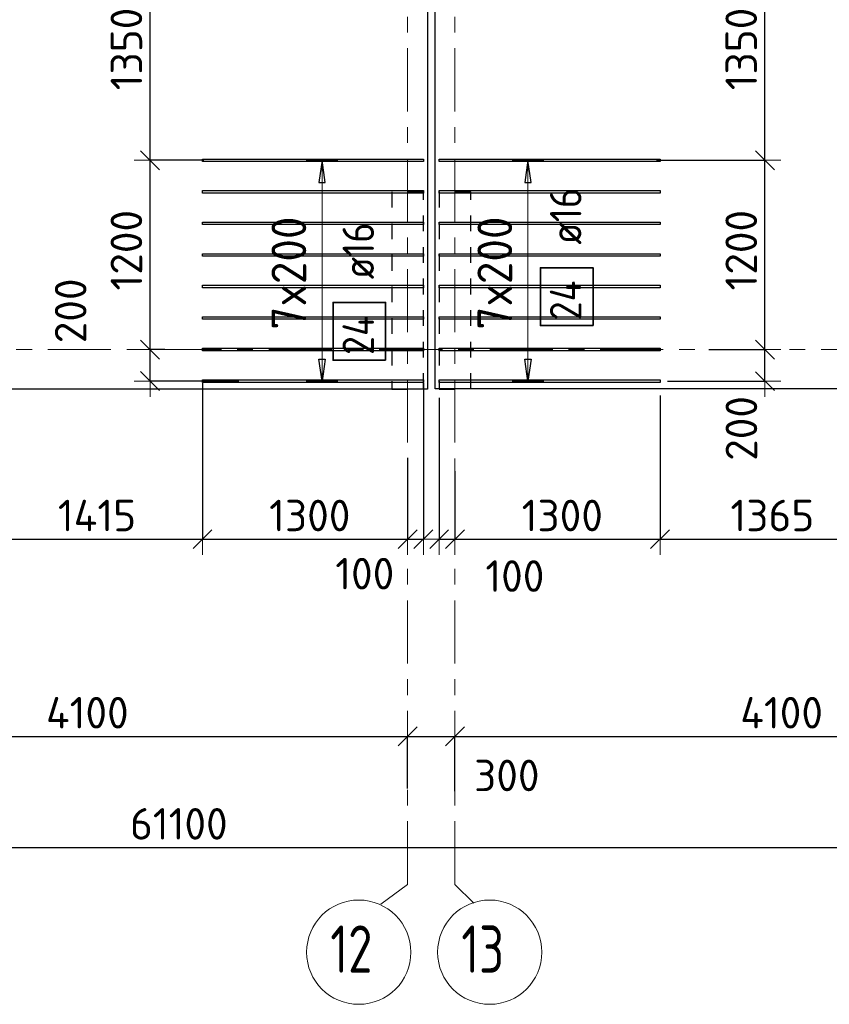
# Model space of a CAD drawing. Header units: metres. Extents: x -38 to 97, y -15 to 21.
# Tile 27 of 256: x 30 to 35, y -4 to 2. Entities that reach past the tile are written whole.
import ezdxf

# ---------------------------------------------------------------- set-up
doc = ezdxf.new("R2010")
doc.units = ezdxf.units.M
doc.header["$PDMODE"] = 65
for name, pattern in [('______11', [0.5, 0.4, -0.05, 0, -0.05]), ('______2', [0.0405, 0.03, -0.0105]), ('______5', [1.1, 0.8, -0.1, 0.1, -0.1])]:
    doc.linetypes.add(name, pattern=pattern)
for name, color, linetype, lineweight in [('XR$2$Осевая линия (1)', 7, '______5', 13), ('XR$2$Размерная линия (1)', 7, 'Continuous', 13), ('XR$6$Перекрытие (1)', 7, 'Continuous', 35), ('XR$6$Размерная линия (1)', 7, 'Continuous', 13)]:
    doc.layers.add(name, color=color, linetype=linetype, lineweight=lineweight)
doc.layers.add('XR$6$Арм.стержн.Доп. Арм верхн.зоны Х', color=7, linetype='Continuous', lineweight=35, true_color=0x8c8cff)
doc.layers.add('XR$7$Стена_ бетон несущ.', color=7, linetype='Continuous', lineweight=70, true_color=0xb4b496)
doc.styles.add('ISOCPEUR', font='txt')
doc.dimstyles.new('DIMSTYLE_3', dxfattribs={"dimtxt": 0.2, "dimasz": 0.2, "dimexe": 0, "dimexo": 0, "dimgap": 0.1, "dimtad": 2, "dimdec": 0, "dimlfac": 1000, "dimrnd": 5, "dimzin": 12, "dimdsep": 46, "dimtxsty": 'ISOCPEUR', "dimblk1": 'ALL_ML_STRICH', "dimblk2": 'ALL_ML_STRICH', "dimsah": 1, "dimcen": 0, "dimclrd": 7, "dimclre": 256, "dimclrt": 7, "dimadec": 0, "dimazin": 0, "dimtfac": 1, "dimtdec": 0, "dimtix": 1, "dimtmove": 2, "dimatfit": 3, "dimfxl": 0, "dimtzin": 0, "dimlwd": 0, "dimlwe": -3, "dimarcsym": 0})
doc.dimstyles.new('DIMSTYLE_36', dxfattribs={"dimtxt": 0.2, "dimasz": 0.2, "dimexe": 0, "dimexo": 0, "dimgap": 0.1, "dimtad": 2, "dimdec": 0, "dimlfac": 1000, "dimrnd": 5, "dimzin": 12, "dimdsep": 46, "dimtxsty": 'ISOCPEUR', "dimblk1": 'ALL_ML_STRICH', "dimblk2": 'ALL_ML_STRICH', "dimsah": 1, "dimcen": 0, "dimclrd": 7, "dimclre": 256, "dimclrt": 7, "dimadec": 0, "dimazin": 0, "dimtfac": 1, "dimtdec": 0, "dimtix": 1, "dimtmove": 2, "dimatfit": 3, "dimfxl": 0, "dimtvp": 1.2, "dimtzin": 0, "dimlwd": 0, "dimlwe": -3, "dimarcsym": 0})
doc.dimstyles.new('DIMSTYLE_37', dxfattribs={"dimtxt": 0.2, "dimasz": 0.2, "dimexe": 0, "dimexo": 0, "dimgap": 0.1, "dimtad": 0, "dimdec": 0, "dimlfac": 1000, "dimrnd": 5, "dimzin": 12, "dimdsep": 46, "dimtxsty": 'ISOCPEUR', "dimblk1": 'ALL_ML_STRICH', "dimblk2": 'ALL_ML_STRICH', "dimsah": 1, "dimcen": 0, "dimclrd": 7, "dimclre": 256, "dimclrt": 7, "dimadec": 0, "dimazin": 0, "dimtfac": 1, "dimtdec": 0, "dimtix": 1, "dimtmove": 2, "dimatfit": 3, "dimfxl": 0, "dimtvp": 1.2, "dimtzin": 0, "dimlwd": 0, "dimlwe": -3, "dimarcsym": 0})
doc.dimstyles.new('DIMSTYLE_4', dxfattribs={"dimtxt": 0.2, "dimasz": 0.2, "dimexe": 0, "dimexo": 0, "dimgap": 0.1, "dimtad": 0, "dimdec": 0, "dimlfac": 1000, "dimrnd": 5, "dimzin": 12, "dimdsep": 46, "dimtxsty": 'ISOCPEUR', "dimblk1": 'ALL_ML_STRICH', "dimblk2": 'ALL_ML_STRICH', "dimsah": 1, "dimcen": 0, "dimclrd": 7, "dimclre": 256, "dimclrt": 7, "dimadec": 0, "dimazin": 0, "dimtfac": 1, "dimtdec": 0, "dimtix": 1, "dimtmove": 2, "dimatfit": 3, "dimfxl": 0, "dimtvp": 1.2, "dimtzin": 0, "dimlwd": 0, "dimlwe": -3, "dimarcsym": 0})

# ---------------------------------------------------------------- blocks, each defined once
blk = doc.blocks.new('ALL_ML_STRICH')
at = {"color": 0, "linetype": 'ByBlock', "lineweight": -2}
for p, q in [((0, -0.5), (0, 0.5)), ((-1, 0), (0.5, 0)), ((-0.3, -0.3), (0.3, 0.3))]:
    blk.add_line(p, q, dxfattribs=at)
blk = doc.blocks.new('*D12')
at = {"layer": 'DEFPOINTS', "color": 7, "linetype": 'Continuous', "lineweight": 13, "transparency": 33554687}
for p in [(0.5, -3.1033), (0.5, -3.1563), (61.6, -3.1401)]:
    blk.add_point(p, dxfattribs=at)
at = {"layer": 'XR$2$Размерная линия (1)', "color": 9, "linetype": 'Continuous', "lineweight": -2, "true_color": 0xc7c7c7, "transparency": 33554687}
for p, q in [((0.5, -3.1233), (0.5, -3.1563)), ((61.6, -3.1563), (61.6, -3.1563))]:
    blk.add_line(p, q, dxfattribs=at)
at = {"layer": 'XR$2$Размерная линия (1)', "color": 7, "linetype": 'Continuous', "lineweight": -2, "transparency": 33554687}
blk.add_line((0.5, -3.1563), (61.6, -3.1563), dxfattribs=at)
at = {"layer": 'XR$2$Размерная линия (1)', "color": 7, "linetype": 'Continuous', "lineweight": 13, "transparency": 33554687, "xscale": 0.2, "yscale": 0.2, "zscale": 0.2, "rotation": 180}
blk.add_blockref('ALL_ML_STRICH', (0.5, -3.1563), dxfattribs=at)
at = {"layer": 'XR$2$Размерная линия (1)', "color": 7, "linetype": 'Continuous', "lineweight": 13, "transparency": 33554687, "xscale": 0.2, "yscale": 0.2, "zscale": 0.2}
blk.add_blockref('ALL_ML_STRICH', (61.6, -3.1563), dxfattribs=at)
at = {"layer": 'XR$2$Размерная линия (1)', "color": 7, "linetype": 'Continuous', "lineweight": 13, "transparency": 33554687, "insert": (31.1, -3.0063), "char_height": 0.2, "width": 1, "attachment_point": 5, "style": 'ISOCPEUR'}
blk.add_mtext('\\A1;{61100}', dxfattribs=at)
blk = doc.blocks.new('*D19')
at = {"layer": 'DEFPOINTS', "color": 7, "linetype": 'Continuous', "lineweight": 13, "transparency": 33554687}
for p in [(28.45, -2.452), (32.55, -2.8016), (28.45, -3.6233)]:
    blk.add_point(p, dxfattribs=at)
at = {"layer": 'XR$2$Размерная линия (1)', "color": 9, "linetype": 'Continuous', "lineweight": -2, "true_color": 0xc7c7c7, "transparency": 33554687}
for p, q in [((28.45, -3.6033), (28.45, -2.452)), ((32.55, -2.7816), (32.55, -2.452))]:
    blk.add_line(p, q, dxfattribs=at)
at = {"layer": 'XR$2$Размерная линия (1)', "color": 7, "linetype": 'Continuous', "lineweight": -2, "transparency": 33554687}
blk.add_line((28.45, -2.452), (32.55, -2.452), dxfattribs=at)
at = {"layer": 'XR$2$Размерная линия (1)', "color": 7, "linetype": 'Continuous', "lineweight": 13, "transparency": 33554687, "xscale": 0.2, "yscale": 0.2, "zscale": 0.2, "rotation": 180}
blk.add_blockref('ALL_ML_STRICH', (28.45, -2.452), dxfattribs=at)
at = {"layer": 'XR$2$Размерная линия (1)', "color": 7, "linetype": 'Continuous', "lineweight": 13, "transparency": 33554687, "xscale": 0.2, "yscale": 0.2, "zscale": 0.2}
blk.add_blockref('ALL_ML_STRICH', (32.55, -2.452), dxfattribs=at)
at = {"layer": 'XR$2$Размерная линия (1)', "color": 7, "linetype": 'Continuous', "lineweight": 13, "transparency": 33554687, "insert": (30.52, -2.302), "char_height": 0.2, "width": 0.8, "attachment_point": 5, "style": 'ISOCPEUR'}
blk.add_mtext('\\A1;{4100}', dxfattribs=at)
blk = doc.blocks.new('*D20')
at = {"layer": 'DEFPOINTS', "color": 7, "linetype": 'Continuous', "lineweight": 13, "transparency": 33554687}
for p in [(32.55, -2.452), (32.55, -2.8016), (32.85, -2.8182)]:
    blk.add_point(p, dxfattribs=at)
at = {"layer": 'XR$2$Размерная линия (1)', "color": 9, "linetype": 'Continuous', "lineweight": -2, "true_color": 0xc7c7c7, "transparency": 33554687}
for p, q in [((32.55, -2.7816), (32.55, -2.452)), ((32.85, -2.7982), (32.85, -2.452))]:
    blk.add_line(p, q, dxfattribs=at)
at = {"layer": 'XR$2$Размерная линия (1)', "color": 7, "linetype": 'Continuous', "lineweight": -2, "transparency": 33554687}
blk.add_line((32.55, -2.452), (32.85, -2.452), dxfattribs=at)
at = {"layer": 'XR$2$Размерная линия (1)', "color": 7, "linetype": 'Continuous', "lineweight": 13, "transparency": 33554687, "xscale": 0.2, "yscale": 0.2, "zscale": 0.2, "rotation": 180}
blk.add_blockref('ALL_ML_STRICH', (32.55, -2.452), dxfattribs=at)
at = {"layer": 'XR$2$Размерная линия (1)', "color": 7, "linetype": 'Continuous', "lineweight": 13, "transparency": 33554687, "xscale": 0.2, "yscale": 0.2, "zscale": 0.2}
blk.add_blockref('ALL_ML_STRICH', (32.85, -2.452), dxfattribs=at)
at = {"layer": 'XR$2$Размерная линия (1)', "color": 7, "linetype": 'Continuous', "lineweight": 13, "transparency": 33554687, "insert": (33.1784, -2.6996), "char_height": 0.2, "width": 0.6, "attachment_point": 5, "style": 'ISOCPEUR'}
blk.add_mtext('\\A1;{300}', dxfattribs=at)
blk = doc.blocks.new('*D21')
at = {"layer": 'DEFPOINTS', "color": 7, "linetype": 'Continuous', "lineweight": 13, "transparency": 33554687}
for p in [(36.95, -1.6172), (32.85, -2.452), (32.85, -2.8182)]:
    blk.add_point(p, dxfattribs=at)
at = {"layer": 'XR$2$Размерная линия (1)', "color": 9, "linetype": 'Continuous', "lineweight": -2, "true_color": 0xc7c7c7, "transparency": 33554687}
for p, q in [((36.95, -1.6372), (36.95, -2.452)), ((32.85, -2.7982), (32.85, -2.452))]:
    blk.add_line(p, q, dxfattribs=at)
at = {"layer": 'XR$2$Размерная линия (1)', "color": 7, "linetype": 'Continuous', "lineweight": -2, "transparency": 33554687}
blk.add_line((32.85, -2.452), (36.95, -2.452), dxfattribs=at)
at = {"layer": 'XR$2$Размерная линия (1)', "color": 7, "linetype": 'Continuous', "lineweight": 13, "transparency": 33554687, "xscale": 0.2, "yscale": 0.2, "zscale": 0.2, "rotation": 180}
blk.add_blockref('ALL_ML_STRICH', (32.85, -2.452), dxfattribs=at)
at = {"layer": 'XR$2$Размерная линия (1)', "color": 7, "linetype": 'Continuous', "lineweight": 13, "transparency": 33554687, "xscale": 0.2, "yscale": 0.2, "zscale": 0.2}
blk.add_blockref('ALL_ML_STRICH', (36.95, -2.452), dxfattribs=at)
at = {"layer": 'XR$2$Размерная линия (1)', "color": 7, "linetype": 'Continuous', "lineweight": 13, "transparency": 33554687, "insert": (34.92, -2.302), "char_height": 0.2, "width": 0.8, "attachment_point": 5, "style": 'ISOCPEUR'}
blk.add_mtext('\\A1;{4100}', dxfattribs=at)
blk = doc.blocks.new('*D1116')
at = {"layer": 'DEFPOINTS', "color": 7, "linetype": 'Continuous', "lineweight": 13, "transparency": 33554687}
for p in [(31.0307, 0), (30.9177, -0.1998), (31.4996, -0.1998)]:
    blk.add_point(p, dxfattribs=at)
at = {"layer": 'XR$6$Размерная линия (1)', "color": 9, "linetype": 'Continuous', "lineweight": -2, "true_color": 0xc7c7c7, "transparency": 33554687}
for p, q in [((31.0107, 0), (30.9177, 0)), ((31.4796, -0.1998), (30.9177, -0.1998))]:
    blk.add_line(p, q, dxfattribs=at)
at = {"layer": 'XR$6$Размерная линия (1)', "color": 7, "linetype": 'Continuous', "lineweight": -2, "transparency": 33554687}
blk.add_line((30.9177, -0.1998), (30.9177, 0), dxfattribs=at)
at = {"layer": 'XR$6$Размерная линия (1)', "color": 7, "linetype": 'Continuous', "lineweight": 13, "transparency": 33554687, "xscale": 0.2, "yscale": 0.2, "zscale": 0.2}
for p, rotation in [((30.9177, 0), 90), ((30.9177, -0.1998), 270)]:
    blk.add_blockref('ALL_ML_STRICH', p, dxfattribs=dict(at, rotation=rotation))
at = {"layer": 'XR$6$Размерная линия (1)', "color": 7, "linetype": 'Continuous', "lineweight": 13, "transparency": 33554687, "insert": (30.4143, 0.2454), "char_height": 0.2, "width": 0.6, "attachment_point": 5, "rotation": 90, "style": 'ISOCPEUR'}
blk.add_mtext('\\A1;{200}', dxfattribs=at)
blk = doc.blocks.new('*D1117')
at = {"layer": 'DEFPOINTS', "color": 7, "linetype": 'Continuous', "lineweight": 13, "transparency": 33554687}
for p in [(31.2784, 1.2), (30.9177, 0), (31.0307, 0)]:
    blk.add_point(p, dxfattribs=at)
at = {"layer": 'XR$6$Размерная линия (1)', "color": 9, "linetype": 'Continuous', "lineweight": -2, "true_color": 0xc7c7c7, "transparency": 33554687}
for p, q in [((31.2584, 1.2), (30.9177, 1.2)), ((31.0107, 0), (30.9177, 0))]:
    blk.add_line(p, q, dxfattribs=at)
at = {"layer": 'XR$6$Размерная линия (1)', "color": 7, "linetype": 'Continuous', "lineweight": -2, "transparency": 33554687}
blk.add_line((30.9177, 0), (30.9177, 1.2), dxfattribs=at)
at = {"layer": 'XR$6$Размерная линия (1)', "color": 7, "linetype": 'Continuous', "lineweight": 13, "transparency": 33554687, "xscale": 0.2, "yscale": 0.2, "zscale": 0.2}
for p, rotation in [((30.9177, 1.2), 90), ((30.9177, 0), 270)]:
    blk.add_blockref('ALL_ML_STRICH', p, dxfattribs=dict(at, rotation=rotation))
at = {"layer": 'XR$6$Размерная линия (1)', "color": 7, "linetype": 'Continuous', "lineweight": 13, "transparency": 33554687, "insert": (30.7677, 0.63), "char_height": 0.2, "width": 0.8, "attachment_point": 5, "rotation": 90, "style": 'ISOCPEUR'}
blk.add_mtext('\\A1;{1200}', dxfattribs=at)
blk = doc.blocks.new('*D1118')
at = {"layer": 'DEFPOINTS', "color": 7, "linetype": 'Continuous', "lineweight": 13, "transparency": 33554687}
for p in [(31.2924, 2.5508), (30.9177, 1.2), (31.2784, 1.2)]:
    blk.add_point(p, dxfattribs=at)
at = {"layer": 'XR$6$Размерная линия (1)', "color": 9, "linetype": 'Continuous', "lineweight": -2, "true_color": 0xc7c7c7, "transparency": 33554687}
for p, q in [((31.2724, 2.5508), (30.9177, 2.5508)), ((31.2584, 1.2), (30.9177, 1.2))]:
    blk.add_line(p, q, dxfattribs=at)
at = {"layer": 'XR$6$Размерная линия (1)', "color": 7, "linetype": 'Continuous', "lineweight": -2, "transparency": 33554687}
blk.add_line((30.9177, 1.2), (30.9177, 2.5508), dxfattribs=at)
at = {"layer": 'XR$6$Размерная линия (1)', "color": 7, "linetype": 'Continuous', "lineweight": 13, "transparency": 33554687, "xscale": 0.2, "yscale": 0.2, "zscale": 0.2}
for p, rotation in [((30.9177, 2.5508), 90), ((30.9177, 1.2), 270)]:
    blk.add_blockref('ALL_ML_STRICH', p, dxfattribs=dict(at, rotation=rotation))
at = {"layer": 'XR$6$Размерная линия (1)', "color": 7, "linetype": 'Continuous', "lineweight": 13, "transparency": 33554687, "insert": (30.7677, 1.9054), "char_height": 0.2, "width": 0.8, "attachment_point": 5, "rotation": 90, "style": 'ISOCPEUR'}
blk.add_mtext('\\A1;{1350}', dxfattribs=at)
blk = doc.blocks.new('*D1206')
at = {"layer": 'DEFPOINTS', "color": 7, "linetype": 'Continuous', "lineweight": 13, "transparency": 33554687}
for p in [(29.8329, -0.1598), (31.25, -0.192), (29.8329, -1.2018)]:
    blk.add_point(p, dxfattribs=at)
at = {"layer": 'XR$6$Размерная линия (1)', "color": 9, "linetype": 'Continuous', "lineweight": -2, "true_color": 0xc7c7c7, "transparency": 33554687}
for p, q in [((29.8329, -0.1798), (29.8329, -1.2018)), ((31.25, -0.212), (31.25, -1.2018))]:
    blk.add_line(p, q, dxfattribs=at)
at = {"layer": 'XR$6$Размерная линия (1)', "color": 7, "linetype": 'Continuous', "lineweight": -2, "transparency": 33554687}
blk.add_line((29.8329, -1.2018), (31.25, -1.2018), dxfattribs=at)
at = {"layer": 'XR$6$Размерная линия (1)', "color": 7, "linetype": 'Continuous', "lineweight": 13, "transparency": 33554687, "xscale": 0.2, "yscale": 0.2, "zscale": 0.2, "rotation": 180}
blk.add_blockref('ALL_ML_STRICH', (29.8329, -1.2018), dxfattribs=at)
at = {"layer": 'XR$6$Размерная линия (1)', "color": 7, "linetype": 'Continuous', "lineweight": 13, "transparency": 33554687, "xscale": 0.2, "yscale": 0.2, "zscale": 0.2}
blk.add_blockref('ALL_ML_STRICH', (31.25, -1.2018), dxfattribs=at)
at = {"layer": 'XR$6$Размерная линия (1)', "color": 7, "linetype": 'Continuous', "lineweight": 13, "transparency": 33554687, "insert": (30.5814, -1.0518), "char_height": 0.2, "width": 0.8, "attachment_point": 5, "style": 'ISOCPEUR'}
blk.add_mtext('\\A1;{1415}', dxfattribs=at)
blk = doc.blocks.new('*D1207')
at = {"layer": 'DEFPOINTS', "color": 7, "linetype": 'Continuous', "lineweight": 13, "transparency": 33554687}
for p in [(31.25, -0.192), (32.55, -0.6652), (31.25, -1.2018)]:
    blk.add_point(p, dxfattribs=at)
at = {"layer": 'XR$6$Размерная линия (1)', "color": 9, "linetype": 'Continuous', "lineweight": -2, "true_color": 0xc7c7c7, "transparency": 33554687}
for p, q in [((31.25, -0.212), (31.25, -1.2018)), ((32.55, -0.6852), (32.55, -1.2018))]:
    blk.add_line(p, q, dxfattribs=at)
at = {"layer": 'XR$6$Размерная линия (1)', "color": 7, "linetype": 'Continuous', "lineweight": -2, "transparency": 33554687}
blk.add_line((31.25, -1.2018), (32.55, -1.2018), dxfattribs=at)
at = {"layer": 'XR$6$Размерная линия (1)', "color": 7, "linetype": 'Continuous', "lineweight": 13, "transparency": 33554687, "xscale": 0.2, "yscale": 0.2, "zscale": 0.2, "rotation": 180}
blk.add_blockref('ALL_ML_STRICH', (31.25, -1.2018), dxfattribs=at)
at = {"layer": 'XR$6$Размерная линия (1)', "color": 7, "linetype": 'Continuous', "lineweight": 13, "transparency": 33554687, "xscale": 0.2, "yscale": 0.2, "zscale": 0.2}
blk.add_blockref('ALL_ML_STRICH', (32.55, -1.2018), dxfattribs=at)
at = {"layer": 'XR$6$Размерная линия (1)', "color": 7, "linetype": 'Continuous', "lineweight": 13, "transparency": 33554687, "insert": (31.93, -1.0518), "char_height": 0.2, "width": 0.8, "attachment_point": 5, "style": 'ISOCPEUR'}
blk.add_mtext('\\A1;{1300}', dxfattribs=at)
blk = doc.blocks.new('*D1208')
at = {"layer": 'DEFPOINTS', "color": 7, "linetype": 'Continuous', "lineweight": 13, "transparency": 33554687}
for p in [(32.65, -0.1928), (32.55, -0.6652), (32.55, -1.2018)]:
    blk.add_point(p, dxfattribs=at)
at = {"layer": 'XR$6$Размерная линия (1)', "color": 9, "linetype": 'Continuous', "lineweight": -2, "true_color": 0xc7c7c7, "transparency": 33554687}
for p, q in [((32.65, -0.2128), (32.65, -1.2018)), ((32.55, -0.6852), (32.55, -1.2018))]:
    blk.add_line(p, q, dxfattribs=at)
at = {"layer": 'XR$6$Размерная линия (1)', "color": 7, "linetype": 'Continuous', "lineweight": -2, "transparency": 33554687}
blk.add_line((32.55, -1.2018), (32.65, -1.2018), dxfattribs=at)
at = {"layer": 'XR$6$Размерная линия (1)', "color": 7, "linetype": 'Continuous', "lineweight": 13, "transparency": 33554687, "xscale": 0.2, "yscale": 0.2, "zscale": 0.2, "rotation": 180}
blk.add_blockref('ALL_ML_STRICH', (32.55, -1.2018), dxfattribs=at)
at = {"layer": 'XR$6$Размерная линия (1)', "color": 7, "linetype": 'Continuous', "lineweight": 13, "transparency": 33554687, "xscale": 0.2, "yscale": 0.2, "zscale": 0.2}
blk.add_blockref('ALL_ML_STRICH', (32.65, -1.2018), dxfattribs=at)
at = {"layer": 'XR$6$Размерная линия (1)', "color": 7, "linetype": 'Continuous', "lineweight": 13, "transparency": 33554687, "insert": (32.2784, -1.4202), "char_height": 0.2, "width": 0.6, "attachment_point": 5, "style": 'ISOCPEUR'}
blk.add_mtext('\\A1;{100}', dxfattribs=at)
blk = doc.blocks.new('*D1268')
at = {"layer": 'DEFPOINTS', "color": 7, "linetype": 'Continuous', "lineweight": 13, "transparency": 33554687}
for p in [(32.75, -0.2068), (32.85, -0.6711), (32.75, -1.2018)]:
    blk.add_point(p, dxfattribs=at)
at = {"layer": 'XR$6$Размерная линия (1)', "color": 9, "linetype": 'Continuous', "lineweight": -2, "true_color": 0xc7c7c7, "transparency": 33554687}
for p, q in [((32.75, -0.3068), (32.75, -1.2018)), ((32.85, -0.7711), (32.85, -1.2018))]:
    blk.add_line(p, q, dxfattribs=at)
at = {"layer": 'XR$6$Размерная линия (1)', "color": 7, "linetype": 'Continuous', "lineweight": -2, "transparency": 33554687}
blk.add_line((32.75, -1.2018), (32.85, -1.2018), dxfattribs=at)
at = {"layer": 'XR$6$Размерная линия (1)', "color": 7, "linetype": 'Continuous', "lineweight": 13, "transparency": 33554687, "xscale": 0.2, "yscale": 0.2, "zscale": 0.2, "rotation": 180}
blk.add_blockref('ALL_ML_STRICH', (32.75, -1.2018), dxfattribs=at)
at = {"layer": 'XR$6$Размерная линия (1)', "color": 7, "linetype": 'Continuous', "lineweight": 13, "transparency": 33554687, "xscale": 0.2, "yscale": 0.2, "zscale": 0.2}
blk.add_blockref('ALL_ML_STRICH', (32.85, -1.2018), dxfattribs=at)
at = {"layer": 'XR$6$Размерная линия (1)', "color": 7, "linetype": 'Continuous', "lineweight": 13, "transparency": 33554687, "insert": (33.2297, -1.4357), "char_height": 0.2, "width": 0.6, "attachment_point": 5, "style": 'ISOCPEUR'}
blk.add_mtext('\\A1;{100}', dxfattribs=at)
blk = doc.blocks.new('*D1269')
at = {"layer": 'DEFPOINTS', "color": 7, "linetype": 'Continuous', "lineweight": 13, "transparency": 33554687}
for p in [(34.15, -0.192), (32.85, -0.6711), (32.85, -1.2018)]:
    blk.add_point(p, dxfattribs=at)
at = {"layer": 'XR$6$Размерная линия (1)', "color": 9, "linetype": 'Continuous', "lineweight": -2, "true_color": 0xc7c7c7, "transparency": 33554687}
for p, q in [((34.15, -0.292), (34.15, -1.2018)), ((32.85, -0.7711), (32.85, -1.2018))]:
    blk.add_line(p, q, dxfattribs=at)
at = {"layer": 'XR$6$Размерная линия (1)', "color": 7, "linetype": 'Continuous', "lineweight": -2, "transparency": 33554687}
blk.add_line((32.85, -1.2018), (34.15, -1.2018), dxfattribs=at)
at = {"layer": 'XR$6$Размерная линия (1)', "color": 7, "linetype": 'Continuous', "lineweight": 13, "transparency": 33554687, "xscale": 0.2, "yscale": 0.2, "zscale": 0.2, "rotation": 180}
blk.add_blockref('ALL_ML_STRICH', (32.85, -1.2018), dxfattribs=at)
at = {"layer": 'XR$6$Размерная линия (1)', "color": 7, "linetype": 'Continuous', "lineweight": 13, "transparency": 33554687, "xscale": 0.2, "yscale": 0.2, "zscale": 0.2}
blk.add_blockref('ALL_ML_STRICH', (34.15, -1.2018), dxfattribs=at)
at = {"layer": 'XR$6$Размерная линия (1)', "color": 7, "linetype": 'Continuous', "lineweight": 13, "transparency": 33554687, "insert": (33.53, -1.0518), "char_height": 0.2, "width": 0.8, "attachment_point": 5, "style": 'ISOCPEUR'}
blk.add_mtext('\\A1;{1300}', dxfattribs=at)
blk = doc.blocks.new('*D1270')
at = {"layer": 'DEFPOINTS', "color": 7, "linetype": 'Continuous', "lineweight": 13, "transparency": 33554687}
for p in [(35.5129, -0.1274), (34.15, -0.192), (34.15, -1.2018)]:
    blk.add_point(p, dxfattribs=at)
at = {"layer": 'XR$6$Размерная линия (1)', "color": 9, "linetype": 'Continuous', "lineweight": -2, "true_color": 0xc7c7c7, "transparency": 33554687}
for p, q in [((35.5129, -0.2274), (35.5129, -1.2018)), ((34.15, -0.292), (34.15, -1.2018))]:
    blk.add_line(p, q, dxfattribs=at)
at = {"layer": 'XR$6$Размерная линия (1)', "color": 7, "linetype": 'Continuous', "lineweight": -2, "transparency": 33554687}
blk.add_line((34.15, -1.2018), (35.5129, -1.2018), dxfattribs=at)
at = {"layer": 'XR$6$Размерная линия (1)', "color": 7, "linetype": 'Continuous', "lineweight": 13, "transparency": 33554687, "xscale": 0.2, "yscale": 0.2, "zscale": 0.2, "rotation": 180}
blk.add_blockref('ALL_ML_STRICH', (34.15, -1.2018), dxfattribs=at)
at = {"layer": 'XR$6$Размерная линия (1)', "color": 7, "linetype": 'Continuous', "lineweight": 13, "transparency": 33554687, "xscale": 0.2, "yscale": 0.2, "zscale": 0.2}
blk.add_blockref('ALL_ML_STRICH', (35.5129, -1.2018), dxfattribs=at)
at = {"layer": 'XR$6$Размерная линия (1)', "color": 7, "linetype": 'Continuous', "lineweight": 13, "transparency": 33554687, "insert": (34.8614, -1.0518), "char_height": 0.2, "width": 0.8, "attachment_point": 5, "style": 'ISOCPEUR'}
blk.add_mtext('\\A1;{1365}', dxfattribs=at)
blk = doc.blocks.new('*D1291')
at = {"layer": 'DEFPOINTS', "color": 7, "linetype": 'Continuous', "lineweight": 13, "transparency": 33554687}
for p in [(34.3599, 0), (34.0974, -0.2), (34.8142, -0.2)]:
    blk.add_point(p, dxfattribs=at)
at = {"layer": 'XR$6$Размерная линия (1)', "color": 9, "linetype": 'Continuous', "lineweight": -2, "true_color": 0xc7c7c7, "transparency": 33554687}
for p, q in [((34.4599, 0), (34.8142, 0)), ((34.1974, -0.2), (34.8142, -0.2))]:
    blk.add_line(p, q, dxfattribs=at)
at = {"layer": 'XR$6$Размерная линия (1)', "color": 7, "linetype": 'Continuous', "lineweight": -2, "transparency": 33554687}
blk.add_line((34.8142, -0.2), (34.8142, 0), dxfattribs=at)
at = {"layer": 'XR$6$Размерная линия (1)', "color": 7, "linetype": 'Continuous', "lineweight": 13, "transparency": 33554687, "xscale": 0.2, "yscale": 0.2, "zscale": 0.2}
for p, rotation in [((34.8142, 0), 90), ((34.8142, -0.2), 270)]:
    blk.add_blockref('ALL_ML_STRICH', p, dxfattribs=dict(at, rotation=rotation))
at = {"layer": 'XR$6$Размерная линия (1)', "color": 7, "linetype": 'Continuous', "lineweight": 13, "transparency": 33554687, "insert": (34.6654, -0.4998), "char_height": 0.2, "width": 0.6, "attachment_point": 5, "rotation": 90, "style": 'ISOCPEUR'}
blk.add_mtext('\\A1;{200}', dxfattribs=at)
blk = doc.blocks.new('*D1292')
at = {"layer": 'DEFPOINTS', "color": 7, "linetype": 'Continuous', "lineweight": 13, "transparency": 33554687}
for p in [(34.0267, 1.2), (34.3599, 0), (34.8142, 0)]:
    blk.add_point(p, dxfattribs=at)
at = {"layer": 'XR$6$Размерная линия (1)', "color": 9, "linetype": 'Continuous', "lineweight": -2, "true_color": 0xc7c7c7, "transparency": 33554687}
for p, q in [((34.1267, 1.2), (34.8142, 1.2)), ((34.4599, 0), (34.8142, 0))]:
    blk.add_line(p, q, dxfattribs=at)
at = {"layer": 'XR$6$Размерная линия (1)', "color": 7, "linetype": 'Continuous', "lineweight": -2, "transparency": 33554687}
blk.add_line((34.8142, 0), (34.8142, 1.2), dxfattribs=at)
at = {"layer": 'XR$6$Размерная линия (1)', "color": 7, "linetype": 'Continuous', "lineweight": 13, "transparency": 33554687, "xscale": 0.2, "yscale": 0.2, "zscale": 0.2}
for p, rotation in [((34.8142, 1.2), 90), ((34.8142, 0), 270)]:
    blk.add_blockref('ALL_ML_STRICH', p, dxfattribs=dict(at, rotation=rotation))
at = {"layer": 'XR$6$Размерная линия (1)', "color": 7, "linetype": 'Continuous', "lineweight": 13, "transparency": 33554687, "insert": (34.6642, 0.63), "char_height": 0.2, "width": 0.8, "attachment_point": 5, "rotation": 90, "style": 'ISOCPEUR'}
blk.add_mtext('\\A1;{1200}', dxfattribs=at)
blk = doc.blocks.new('*D1293')
at = {"layer": 'DEFPOINTS', "color": 7, "linetype": 'Continuous', "lineweight": 13, "transparency": 33554687}
for p in [(34.0368, 2.5505), (34.0267, 1.2), (34.8142, 1.2)]:
    blk.add_point(p, dxfattribs=at)
at = {"layer": 'XR$6$Размерная линия (1)', "color": 9, "linetype": 'Continuous', "lineweight": -2, "true_color": 0xc7c7c7, "transparency": 33554687}
for p, q in [((34.1368, 2.5505), (34.8142, 2.5505)), ((34.1267, 1.2), (34.8142, 1.2))]:
    blk.add_line(p, q, dxfattribs=at)
at = {"layer": 'XR$6$Размерная линия (1)', "color": 7, "linetype": 'Continuous', "lineweight": -2, "transparency": 33554687}
blk.add_line((34.8142, 1.2), (34.8142, 2.5505), dxfattribs=at)
at = {"layer": 'XR$6$Размерная линия (1)', "color": 7, "linetype": 'Continuous', "lineweight": 13, "transparency": 33554687, "xscale": 0.2, "yscale": 0.2, "zscale": 0.2}
for p, rotation in [((34.8142, 2.5505), 90), ((34.8142, 1.2), 270)]:
    blk.add_blockref('ALL_ML_STRICH', p, dxfattribs=dict(at, rotation=rotation))
at = {"layer": 'XR$6$Размерная линия (1)', "color": 7, "linetype": 'Continuous', "lineweight": 13, "transparency": 33554687, "insert": (34.6642, 1.9053), "char_height": 0.2, "width": 0.8, "attachment_point": 5, "rotation": 90, "style": 'ISOCPEUR'}
blk.add_mtext('\\A1;{1350}', dxfattribs=at)

msp = doc.modelspace()

# ---------------------------------------------------------------- linework, layer by layer
at = {"layer": 'XR$2$Осевая линия (1)', "color": 253, "linetype": '______11', "lineweight": 13, "true_color": 0xa0a0a0, "transparency": 33554687}
for p, q in [((32.55, -3.39), (32.55, 19.78)), ((32.85, -3.39), (32.85, 19.78)), ((-2.63, 0), (62.6, 0)), ((32.3812, -3.5157), (32.55, -3.39)), ((32.85, -3.39), (32.9702, -3.5102))]:
    msp.add_line(p, q, dxfattribs=at)
at = {"layer": 'XR$2$Осевая линия (1)', "color": 7, "linetype": 'Continuous', "lineweight": 13, "transparency": 33554687}
for centre in [(32.2404, -3.8199), (33.0704, -3.8199)]:
    msp.add_circle(centre, 0.3304, dxfattribs=at)
at = {"layer": 'XR$6$Арм.стержн.Доп. Арм верхн.зоны Х', "color": 253, "linetype": 'Continuous', "lineweight": -3, "true_color": 0xa0a0a0, "transparency": 33554687}
for p, q in [((32.0073, 1.2), (31.9073, 1.2)), ((32.0073, 1.2), (32.1073, 1.2)), ((33.3125, 1.2), (33.2125, 1.2)), ((33.3125, 1.2), (33.4125, 1.2)), ((32.0073, -0.2), (31.9073, -0.2)), ((32.0073, -0.2), (32.1073, -0.2)), ((33.3125, -0.2), (33.2125, -0.2)), ((33.3125, -0.2), (33.4125, -0.2))]:
    msp.add_line(p, q, dxfattribs=at)
at = {"layer": 'XR$6$Арм.стержн.Доп. Арм верхн.зоны Х', "color": 7, "linetype": 'Continuous', "lineweight": 25, "transparency": 33554687}
for p, q in [((32.0073, 1.2), (31.9873, 1.06)), ((32.0273, 1.06), (32.0073, 1.2)), ((33.3125, 1.2), (33.2925, 1.06)), ((33.3325, 1.06), (33.3125, 1.2)), ((31.9873, 1.06), (32.0273, 1.06)), ((33.2925, 1.06), (33.3325, 1.06)), ((32.0073, -0.2), (31.9873, -0.06)), ((31.9873, -0.06), (32.0273, -0.06)), ((32.0273, -0.06), (32.0073, -0.2)), ((33.3125, -0.2), (33.2925, -0.06)), ((33.2925, -0.06), (33.3325, -0.06)), ((33.3325, -0.06), (33.3125, -0.2))]:
    msp.add_line(p, q, dxfattribs=at)
at = {"layer": 'XR$6$Арм.стержн.Доп. Арм верхн.зоны Х', "color": 7, "linetype": 'Continuous', "lineweight": 13, "transparency": 33554687}
for p, q in [((32.0073, 1.2), (32.0073, 1.2)), ((32.0073, -0.2), (32.0073, 1.2)), ((33.3125, 1.2), (33.3125, 1.2)), ((33.3125, -0.2), (33.3125, 1.2)), ((32.0073, -0.2), (32.0073, -0.2)), ((33.3125, -0.2), (33.3125, -0.2))]:
    msp.add_line(p, q, dxfattribs=at)
at = {"layer": 'XR$6$Арм.стержн.Доп. Арм верхн.зоны Х', "color": 7, "linetype": 'Continuous', "lineweight": 25, "transparency": 33554687}
for points in [[(32.65, 1.192), (31.25, 1.192), (31.25, 1.208), (32.65, 1.208), (32.65, 1.192)], [(32.75, 1.208), (34.15, 1.208), (34.15, 1.192), (32.75, 1.192), (32.75, 1.208)], [(32.65, 0.992), (31.25, 0.992), (31.25, 1.008), (32.65, 1.008), (32.65, 0.992)], [(32.75, 1.008), (34.15, 1.008), (34.15, 0.992), (32.75, 0.992), (32.75, 1.008)], [(32.65, 0.792), (31.25, 0.792), (31.25, 0.808), (32.65, 0.808), (32.65, 0.792)], [(32.75, 0.808), (34.15, 0.808), (34.15, 0.792), (32.75, 0.792), (32.75, 0.808)], [(32.65, 0.592), (31.25, 0.592), (31.25, 0.608), (32.65, 0.608), (32.65, 0.592)], [(32.75, 0.608), (34.15, 0.608), (34.15, 0.592), (32.75, 0.592), (32.75, 0.608)], [(32.65, 0.392), (31.25, 0.392), (31.25, 0.408), (32.65, 0.408), (32.65, 0.392)], [(32.75, 0.408), (34.15, 0.408), (34.15, 0.392), (32.75, 0.392), (32.75, 0.408)], [(32.65, 0.192), (31.25, 0.192), (31.25, 0.208), (32.65, 0.208), (32.65, 0.192)], [(32.75, 0.208), (34.15, 0.208), (34.15, 0.192), (32.75, 0.192), (32.75, 0.208)], [(32.65, -0.008), (31.25, -0.008), (31.25, 0.008), (32.65, 0.008), (32.65, -0.008)], [(32.75, 0.008), (34.15, 0.008), (34.15, -0.008), (32.75, -0.008), (32.75, 0.008)], [(32.65, -0.208), (31.25, -0.208), (31.25, -0.192), (32.65, -0.192), (32.65, -0.208)], [(32.75, -0.192), (34.15, -0.192), (34.15, -0.208), (32.75, -0.208), (32.75, -0.192)]]:
    msp.add_lwpolyline(points, dxfattribs=at)
at = {"layer": 'XR$6$Арм.стержн.Доп. Арм верхн.зоны Х', "color": 7, "linetype": 'Continuous', "lineweight": 35, "transparency": 33554687}
for points in [[(33.7249, 0.152), (33.7249, 0.5186), (33.3916, 0.5186), (33.3916, 0.152), (33.7249, 0.152)], [(32.4106, -0.0677), (32.4106, 0.299), (32.0773, 0.299), (32.0773, -0.0677), (32.4106, -0.0677)]]:
    msp.add_lwpolyline(points, dxfattribs=at)
at = {"layer": 'XR$6$Перекрытие (1)', "color": 7, "linetype": 'Continuous', "lineweight": 25, "transparency": 33554687}
for p, q in [((32.675, 16.6502), (32.675, -0.25)), ((32.725, -0.2498), (32.725, 16.4002)), ((32.675, -0.25), (28.75, -0.2499)), ((41.35, -0.2498), (32.725, -0.2498))]:
    msp.add_line(p, q, dxfattribs=at)
at = {"layer": 'XR$7$Стена_ бетон несущ.', "color": 253, "linetype": '______2', "lineweight": -3, "true_color": 0xa0a0a0, "transparency": 33554687}
for p, q in [((32.45, 1), (32.45, -0.25)), ((32.65, 1), (32.45, 1)), ((32.65, -0.25), (32.65, 1)), ((32.65, 1), (32.65, 1)), ((32.95, 1), (32.75, 1)), ((32.75, 1), (32.75, -0.25)), ((32.95, -0.25), (32.95, 1)), ((32.45, -0.25), (32.65, -0.25)), ((32.75, -0.25), (32.95, -0.25))]:
    msp.add_line(p, q, dxfattribs=at)

# ---------------------------------------------------------------- texts
at = {"layer": 'XR$2$Осевая линия (1)', "color": 7, "linetype": 'Continuous', "lineweight": 13, "transparency": 33554687, "char_height": 0.3, "width": 0.472281, "attachment_point": 7, "style": 'ISOCPEUR'}
for s, insert in [('\\W0.75;12', (32.0604, -3.9504)), ('\\W0.75;13', (32.8904, -3.9504))]:
    msp.add_mtext(s, dxfattribs=dict(at, insert=insert))
at = {"layer": 'XR$6$Арм.стержн.Доп. Арм верхн.зоны Х', "color": 7, "linetype": 'Continuous', "lineweight": 25, "transparency": 33554687, "char_height": 0.2, "attachment_point": 7, "rotation": 90, "style": 'ISOCPEUR'}
for s, insert, width in [('\\W0.89; ø16 ', (33.6516, 0.552), 0.749105), ('\\W0.89; ø16 ', (32.3373, 0.3323), 0.749105), ('\\W0.88;24', (33.6516, 0.1853), 0.387995), ('\\W0.88;24', (32.3373, -0.0344), 0.387995)]:
    msp.add_mtext(s, dxfattribs=dict(at, insert=insert, width=width))
at = {"layer": 'XR$6$Арм.стержн.Доп. Арм верхн.зоны Х', "color": 7, "linetype": 'Continuous', "lineweight": 13, "transparency": 33554687, "char_height": 0.22, "width": 0.873359, "attachment_point": 7, "rotation": 90, "style": 'ISOCPEUR'}
for insert in [(31.9073, 0.126), (33.2125, 0.126)]:
    msp.add_mtext('\\W0.95;7x200', dxfattribs=dict(at, insert=insert))

# ---------------------------------------------------------------- dimensions: what is measured, and where the dimension line sits
at = {"layer": 'XR$2$Размерная линия (1)', "color": 7, "linetype": 'Continuous', "lineweight": 13, "transparency": 33554687}
for base, p1, p2, dimstyle, picture, middle in [((36.95, -2.452), (32.85, -2.7982), (36.95, -1.6372), 'DIMSTYLE_3', '*D21', (34.92, -2.302)), ((32.55, -2.452), (28.45, -3.6033), (32.55, -2.7816), 'DIMSTYLE_3', '*D19', (30.52, -2.302)), ((32.85, -2.452), (32.55, -2.7816), (32.85, -2.7982), 'DIMSTYLE_4', '*D20', (33.1784, -2.6996)), ((61.6, -3.1563), (0.5, -3.1233), (61.6, -3.1563), 'DIMSTYLE_3', '*D12', (31.1, -3.0063))]:
    dim = msp.add_linear_dim(base=base, p1=p1, p2=p2, dimstyle=dimstyle, override={"dimpost": '<>', "dimclrd": 7, "dimclre": 9, "dimclrt": 7, "dimlwd": 0, "dimlwe": 65533}, dxfattribs=at)
    dim.commit()
    dim.dimension.update_dxf_attribs({"geometry": picture, "text_midpoint": middle, "dimtype": 160})
at = {"layer": 'XR$6$Размерная линия (1)', "color": 7, "linetype": 'Continuous', "lineweight": 13, "transparency": 33554687}
for base, p1, p2, dimstyle, picture, middle in [((30.9177, 2.5508), (31.2584, 1.2), (31.2724, 2.5508), 'DIMSTYLE_3', '*D1118', (30.7677, 1.9054)), ((34.81419, 2.55053), (34.12671, 1.20001), (34.13681, 2.55053), 'DIMSTYLE_3', '*D1293', (34.66419, 1.90527)), ((30.9177, 1.2), (31.0107, 0), (31.2584, 1.2), 'DIMSTYLE_3', '*D1117', (30.7677, 0.63)), ((34.8142, 1.2), (34.4599, 0), (34.1267, 1.2), 'DIMSTYLE_3', '*D1292', (34.6642, 0.63)), ((30.9177, 0), (31.4796, -0.1998), (31.0107, 0), 'DIMSTYLE_36', '*D1116', (30.4143, 0.2454)), ((34.8142, 0), (34.1974, -0.2), (34.4599, 0), 'DIMSTYLE_36', '*D1291', (34.6654, -0.4998))]:
    dim = msp.add_linear_dim(base=base, p1=p1, p2=p2, angle=90, dimstyle=dimstyle, override={"dimpost": '<>', "dimclrd": 7, "dimclre": 9, "dimclrt": 7, "dimlwd": 0, "dimlwe": 65533}, dxfattribs=at)
    dim.commit()
    dim.dimension.update_dxf_attribs({"geometry": picture, "text_midpoint": middle, "dimtype": 160})
for base, p1, p2, dimstyle, picture, middle in [((31.25, -1.2018), (29.8329, -0.1798), (31.25, -0.212), 'DIMSTYLE_3', '*D1206', (30.5814, -1.0518)), ((35.5129, -1.2018), (34.15, -0.292), (35.5129, -0.2274), 'DIMSTYLE_3', '*D1270', (34.8614, -1.0518)), ((32.55, -1.2018), (31.25, -0.212), (32.55, -0.6852), 'DIMSTYLE_3', '*D1207', (31.93, -1.0518)), ((32.65, -1.2018), (32.55, -0.6852), (32.65, -0.2128), 'DIMSTYLE_37', '*D1208', (32.2784, -1.4202)), ((32.85, -1.2018), (32.75, -0.3068), (32.85, -0.7711), 'DIMSTYLE_37', '*D1268', (33.2297, -1.4357)), ((34.15, -1.2018), (32.85, -0.7711), (34.15, -0.292), 'DIMSTYLE_3', '*D1269', (33.53, -1.0518))]:
    dim = msp.add_linear_dim(base=base, p1=p1, p2=p2, dimstyle=dimstyle, override={"dimpost": '<>', "dimclrd": 7, "dimclre": 9, "dimclrt": 7, "dimlwd": 0, "dimlwe": 65533}, dxfattribs=at)
    dim.commit()
    dim.dimension.update_dxf_attribs({"geometry": picture, "text_midpoint": middle, "dimtype": 160})

doc.saveas('drawing.dxf')
